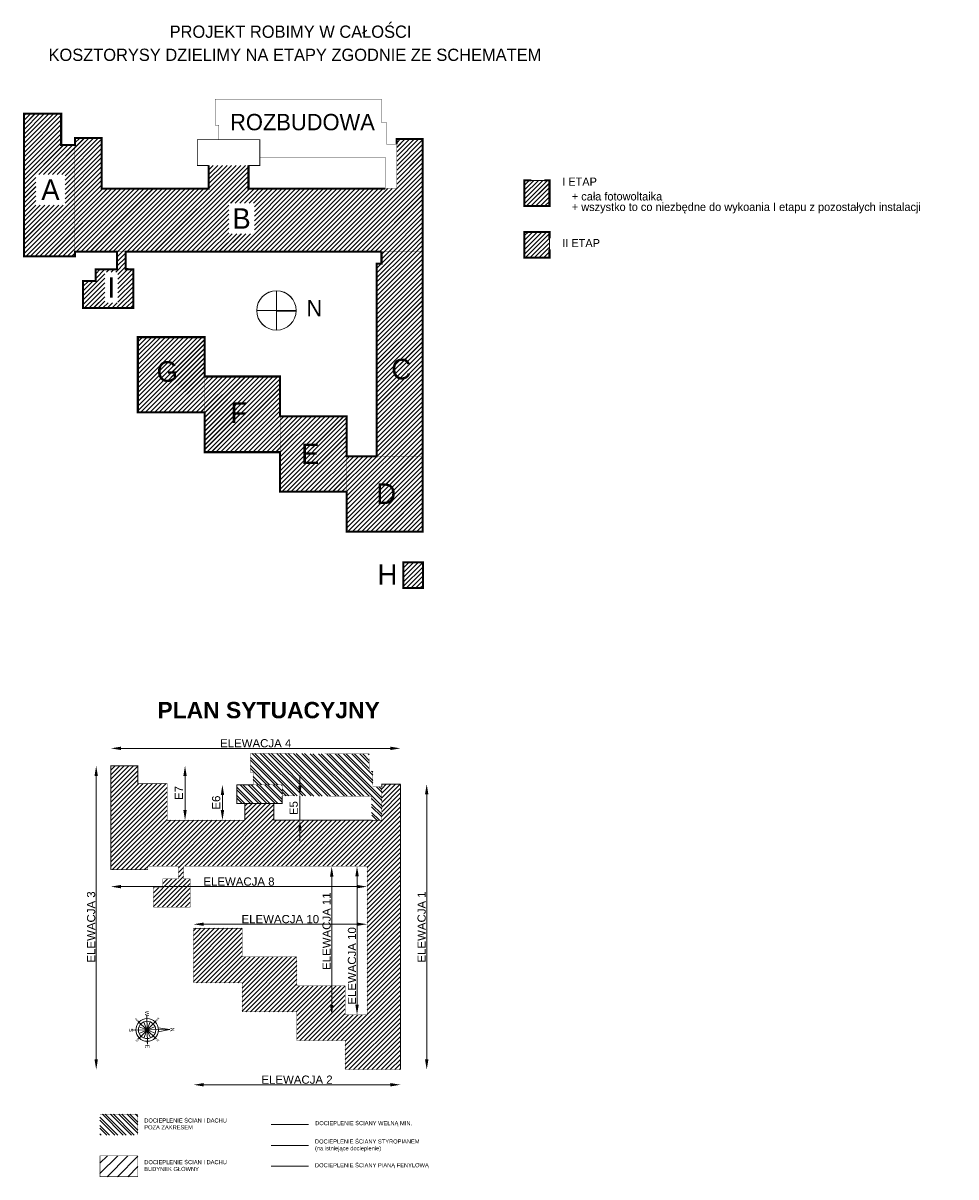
# Model space of a CAD drawing. Header units: millimetres. Extents: x 18880 to 99371, y -5529 to 27899.
# Tile 161 of 161: x 76584 to 99371, y -296 to 27899. Entities that reach past the tile are written whole.
import ezdxf
from ezdxf.enums import TextEntityAlignment as Align

# ---------------------------------------------------------------- set-up
doc = ezdxf.new("R2010")
doc.units = ezdxf.units.MM
doc.linetypes.add('DASHED', pattern=[19.05, 12.7, -6.35])
for name, color, linetype, lineweight in [('AA_HATCH', 251, 'Continuous', 0), ('AA_OPIS', 2, 'Continuous', 0), ('AP hath', 45, 'Continuous', 0), ('AP hath widok ciemniejszy', 252, 'Continuous', 0), ('AP opis', 51, 'Continuous', 13), ('AP wymiary', 40, 'Continuous', 0), ('K_WYMIARY', 1, 'Continuous', 0), ('zzz_podklady_opisy_2', 252, 'Continuous', 15), ('zzz_podklady_sciany', 252, 'Continuous', 15)]:
    doc.layers.add(name, color=color, linetype=linetype, lineweight=lineweight)
doc.styles.add('ARIAL', font='arial.ttf')
doc.styles.add('Dimensions', font='arial.ttf', dxfattribs={"width": 0.8})
doc.styles.add('GENERATED_STYLE_1', font='txt')
doc.styles.get("Standard").update_dxf_attribs({"font": 'arial.ttf'})
doc.dimstyles.new('ISO-25', dxfattribs={"dimtxt": 2.5, "dimasz": 2.5, "dimexe": 1.25, "dimexo": 0.625, "dimtad": 1, "dimtxsty": 'Standard', "dimcen": 2.5, "dimadec": 0, "dimazin": 0, "dimtfac": 1, "dimtmove": 0, "dimatfit": 3, "dimfxl": 1, "dimarcsym": 0})
pattern_1 = [(45, (76117.39, 13246.64), (-56.1266, 56.1266), [])]

# ---------------------------------------------------------------- blocks, each defined once
blk = doc.blocks.new('róża wiatrów')
at = {"layer": 'AP hath'}
for p, q in [((-44.7, 18.5), (-6.9, 2.8)), ((-2.8, 6.9), (-18.5, 44.7)), ((2.8, 6.9), (18.5, 44.7)), ((6.9, 2.8), (44.7, 18.5)), ((-44.7, -18.5), (-6.9, -2.8)), ((-18.5, -44.7), (-2.8, -6.9)), ((18.5, -44.7), (2.8, -6.9)), ((6.9, -2.8), (44.7, -18.5))]:
    blk.add_line(p, q, dxfattribs=at)
blk.add_circle((0, 0), 48.4, dxfattribs=at)
at = {"layer": 'AP opis'}
for p, q in [((0, 126.5), (-11.6, 62.2)), ((0, -89.3), (0, 126.5)), ((0, 126.5), (11.6, 62.2)), ((-80, 0), (80, 0)), ((-48.7, 48.7), (48.7, -48.7)), ((-48.7, -48.7), (48.7, 48.7))]:
    blk.add_line(p, q, dxfattribs=at)
at = {"layer": 'AP opis', "ltscale": 0.5}
for q in [(80, 0), (68.8, 0)]:
    blk.add_line((63.3, 0), q, dxfattribs=at)
at = {"layer": 'AP opis'}
for radius in [63.3, 7.44]:
    blk.add_circle((0, 0), radius, dxfattribs=at)
at = {"layer": 'AP opis', "char_height": 22.3, "attachment_point": 5, "style": 'Dimensions'}
for s, insert in [('N', (0, 141.4)), ('W', (-92.1, 0)), ('E', (92.1, 0)), ('S', (0, -89.3))]:
    blk.add_mtext(s, dxfattribs=dict(at, insert=insert))
at = {"layer": 'AP opis', "char_height": 11.16, "attachment_point": 5, "style": 'Dimensions'}
for s, insert, rotation in [('NW', (-56.6, 56.6), 315), ('NE', (56.6, 56.6), 45), ('SW', (-56.6, -56.6), 45), ('SE', (56.6, -56.6), 315)]:
    blk.add_mtext(s, dxfattribs=dict(at, insert=insert, rotation=rotation))
blk = doc.blocks.new('*D1154')
at = {"layer": 'Defpoints', "color": 0, "transparency": 16777216}
for p in [(-645.7, -140.9), (-19.7, -132.2), (-19.7, -182.4)]:
    blk.add_point(p, dxfattribs=at)
at = {"layer": 'K_WYMIARY', "color": 0, "lineweight": -2, "transparency": 16777216}
blk.add_line((-620.7, -182.4), (-44.7, -182.4), dxfattribs=at)
at = {"layer": 'K_WYMIARY', "color": 0, "transparency": 16777216}
for points in [[(-620.7, -178.2), (-620.7, -186.6), (-645.7, -182.4)], [(-44.7, -178.2), (-44.7, -186.6), (-19.7, -182.4)]]:
    blk.add_solid(points, dxfattribs=at)
at = {"layer": 'K_WYMIARY', "color": 0, "transparency": 16777216, "insert": (-332.7, -170.1), "char_height": 20, "attachment_point": 5}
blk.add_mtext('ELEWACJA 8', dxfattribs=at)
blk = doc.blocks.new('*D1155')
at = {"layer": 'Defpoints', "color": 0, "transparency": 16777216}
for p in [(-58.7, -132.2), (-44.3, -132.2), (-40.9, -495.8)]:
    blk.add_point(p, dxfattribs=at)
at = {"layer": 'K_WYMIARY', "color": 0, "lineweight": -2, "transparency": 16777216}
blk.add_line((-44.3, -470.8), (-44.3, -157.2), dxfattribs=at)
at = {"layer": 'K_WYMIARY', "color": 0, "transparency": 16777216}
for points in [[(-48.4, -157.2), (-40.1, -157.2), (-44.3, -132.2)], [(-48.4, -470.8), (-40.1, -470.8), (-44.3, -495.8)]]:
    blk.add_solid(points, dxfattribs=at)
at = {"layer": 'K_WYMIARY', "color": 0, "transparency": 16777216, "insert": (-56.6, -376.2), "char_height": 20, "attachment_point": 5, "rotation": 90}
blk.add_mtext('ELEWACJA 10', dxfattribs=at)
blk = doc.blocks.new('*D1156')
at = {"layer": 'Defpoints', "color": 0, "transparency": 16777216}
for p in [(-19.7, -274.3), (-443.7, -284.3), (-19.7, -284.3)]:
    blk.add_point(p, dxfattribs=at)
at = {"layer": 'K_WYMIARY', "color": 0, "lineweight": -2, "transparency": 16777216}
blk.add_line((-418.7, -274.3), (-44.7, -274.3), dxfattribs=at)
at = {"layer": 'K_WYMIARY', "color": 0, "transparency": 16777216}
for points in [[(-418.7, -270.1), (-418.7, -278.4), (-443.7, -274.3)], [(-44.7, -270.1), (-44.7, -278.4), (-19.7, -274.3)]]:
    blk.add_solid(points, dxfattribs=at)
at = {"layer": 'K_WYMIARY', "color": 0, "transparency": 16777216, "insert": (-231.7, -261.9), "char_height": 20, "attachment_point": 5}
blk.add_mtext('ELEWACJA 10', dxfattribs=at)
blk = doc.blocks.new('*D1157')
at = {"layer": 'Defpoints', "color": 0, "transparency": 16777216}
for p in [(-150.6, -132.9), (-106.2, -132.9), (-132.8, -496.5)]:
    blk.add_point(p, dxfattribs=at)
at = {"layer": 'K_WYMIARY', "color": 0, "lineweight": -2, "transparency": 16777216}
blk.add_line((-106.2, -471.5), (-106.2, -157.9), dxfattribs=at)
at = {"layer": 'K_WYMIARY', "color": 0, "transparency": 16777216}
for points in [[(-110.3, -157.9), (-102, -157.9), (-106.2, -132.9)], [(-110.3, -471.5), (-102, -471.5), (-106.2, -496.5)]]:
    blk.add_solid(points, dxfattribs=at)
at = {"layer": 'K_WYMIARY', "color": 0, "transparency": 16777216, "insert": (-118.5, -291.1), "char_height": 20, "attachment_point": 5, "rotation": 90}
blk.add_mtext('ELEWACJA 11', dxfattribs=at)
blk = doc.blocks.new('*D1158')
at = {"layer": 'Defpoints', "color": 0, "transparency": 16777216}
for p in [(61.9, 67.8), (125.9, 67.8), (40.8, -629.5)]:
    blk.add_point(p, dxfattribs=at)
at = {"layer": 'K_WYMIARY', "color": 0, "lineweight": -2, "transparency": 16777216}
blk.add_line((125.9, -604.5), (125.9, 42.8), dxfattribs=at)
at = {"layer": 'K_WYMIARY', "color": 0, "transparency": 16777216}
for points in [[(121.7, 42.8), (130.1, 42.8), (125.9, 67.8)], [(121.7, -604.5), (130.1, -604.5), (125.9, -629.5)]]:
    blk.add_solid(points, dxfattribs=at)
at = {"layer": 'K_WYMIARY', "color": 0, "transparency": 16777216, "insert": (113.6, -280.9), "char_height": 20, "attachment_point": 5, "rotation": 90}
blk.add_mtext('ELEWACJA 1', dxfattribs=at)
blk = doc.blocks.new('*D1159')
at = {"layer": 'Defpoints', "color": 0, "transparency": 16777216}
for p in [(-443.7, -417.7), (61.9, -629.5), (61.9, -666.6)]:
    blk.add_point(p, dxfattribs=at)
at = {"layer": 'K_WYMIARY', "color": 0, "lineweight": -2, "transparency": 16777216}
blk.add_line((-418.7, -666.6), (36.9, -666.6), dxfattribs=at)
at = {"layer": 'K_WYMIARY', "color": 0, "transparency": 16777216}
for points in [[(-418.7, -662.4), (-418.7, -670.7), (-443.7, -666.6)], [(36.9, -662.4), (36.9, -670.7), (61.9, -666.6)]]:
    blk.add_solid(points, dxfattribs=at)
at = {"layer": 'K_WYMIARY', "color": 0, "transparency": 16777216, "insert": (-190.9, -654.2), "char_height": 20, "attachment_point": 5}
blk.add_mtext('ELEWACJA 2', dxfattribs=at)
blk = doc.blocks.new('*D1160')
at = {"layer": 'Defpoints', "color": 0, "transparency": 16777216}
for p in [(-579.9, 112.8), (-464.4, 112.8), (-508.2, -20.3)]:
    blk.add_point(p, dxfattribs=at)
at = {"layer": 'K_WYMIARY', "color": 0, "lineweight": -2, "transparency": 16777216}
blk.add_line((-464.4, 4.7), (-464.4, 87.8), dxfattribs=at)
at = {"layer": 'K_WYMIARY', "color": 0, "transparency": 16777216}
for points in [[(-468.6, 87.8), (-460.3, 87.8), (-464.4, 112.8)], [(-468.6, 4.7), (-460.3, 4.7), (-464.4, -20.3)]]:
    blk.add_solid(points, dxfattribs=at)
at = {"layer": 'K_WYMIARY', "color": 0, "transparency": 16777216, "insert": (-479.4, 46.3), "char_height": 20, "attachment_point": 5, "rotation": 90}
blk.add_mtext('E7', dxfattribs=at)
blk = doc.blocks.new('*D1161')
at = {"layer": 'Defpoints', "color": 0, "transparency": 16777216}
for p in [(-373.1, 66.4), (-338, 66.4), (-318.2, -20.3)]:
    blk.add_point(p, dxfattribs=at)
at = {"layer": 'K_WYMIARY', "color": 0, "lineweight": -2, "transparency": 16777216}
blk.add_line((-373.1, 4.7), (-373.1, 41.4), dxfattribs=at)
at = {"layer": 'K_WYMIARY', "color": 0, "transparency": 16777216}
for points in [[(-377.2, 41.4), (-368.9, 41.4), (-373.1, 66.4)], [(-377.2, 4.7), (-368.9, 4.7), (-373.1, -20.3)]]:
    blk.add_solid(points, dxfattribs=at)
at = {"layer": 'K_WYMIARY', "color": 0, "transparency": 16777216, "insert": (-388.3, 23), "char_height": 20, "attachment_point": 5, "rotation": 90}
blk.add_mtext('E6', dxfattribs=at)
blk = doc.blocks.new('*D1162')
at = {"layer": 'Defpoints', "color": 0, "transparency": 16777216}
for p in [(-227.2, 39.3), (-183.8, 39.3), (-247.3, -20.3)]:
    blk.add_point(p, dxfattribs=at)
at = {"layer": 'K_WYMIARY', "color": 0, "lineweight": -2, "transparency": 16777216}
for p, q in [((-183.8, 64.3), (-183.8, 89.3)), ((-183.8, -20.3), (-183.8, 39.3)), ((-183.8, -45.3), (-183.8, -70.3))]:
    blk.add_line(p, q, dxfattribs=at)
at = {"layer": 'K_WYMIARY', "color": 0, "transparency": 16777216}
for points in [[(-188, 64.3), (-179.7, 64.3), (-183.8, 39.3)], [(-188, -45.3), (-179.7, -45.3), (-183.8, -20.3)]]:
    blk.add_solid(points, dxfattribs=at)
at = {"layer": 'K_WYMIARY', "color": 0, "transparency": 16777216, "insert": (-199, 9.5), "char_height": 20, "attachment_point": 5, "rotation": 90}
blk.add_mtext('E5', dxfattribs=at)
blk = doc.blocks.new('*D1163')
at = {"layer": 'Defpoints', "color": 0, "transparency": 16777216}
for p in [(61.9, 155.4), (-645.7, 112.8), (61.9, 67.8)]:
    blk.add_point(p, dxfattribs=at)
at = {"layer": 'K_WYMIARY', "color": 0, "lineweight": -2, "transparency": 16777216}
blk.add_line((-620.7, 155.4), (36.9, 155.4), dxfattribs=at)
at = {"layer": 'K_WYMIARY', "color": 0, "transparency": 16777216}
for points in [[(-620.7, 159.6), (-620.7, 151.3), (-645.7, 155.4)], [(36.9, 159.6), (36.9, 151.3), (61.9, 155.4)]]:
    blk.add_solid(points, dxfattribs=at)
at = {"layer": 'K_WYMIARY', "color": 0, "transparency": 16777216, "insert": (-291.9, 167.8), "char_height": 20, "attachment_point": 5}
blk.add_mtext('ELEWACJA 4', dxfattribs=at)
blk = doc.blocks.new('*D1164')
at = {"layer": 'Defpoints', "color": 0, "transparency": 16777216}
for p in [(-681.4, 112.8), (-645.7, 112.8), (40.8, -629.5)]:
    blk.add_point(p, dxfattribs=at)
at = {"layer": 'K_WYMIARY', "color": 0, "lineweight": -2, "transparency": 16777216}
blk.add_line((-681.4, -604.5), (-681.4, 87.8), dxfattribs=at)
at = {"layer": 'K_WYMIARY', "color": 0, "transparency": 16777216}
for points in [[(-685.6, 87.8), (-677.3, 87.8), (-681.4, 112.8)], [(-685.6, -604.5), (-677.3, -604.5), (-681.4, -629.5)]]:
    blk.add_solid(points, dxfattribs=at)
at = {"layer": 'K_WYMIARY', "color": 0, "transparency": 16777216, "insert": (-693.8, -280.9), "char_height": 20, "attachment_point": 5, "rotation": 90}
blk.add_mtext('ELEWACJA 3', dxfattribs=at)
blk = doc.blocks.new('A$C0ff52a1c')
h = blk.add_hatch()
h.set_pattern_fill('ANSI31', color=3, scale=25, style=0)
h.set_pattern_definition(pattern_1)
h.paths.add_polyline_path([(77852, 24920), (77515, 24920), (77515, 25687), (76609, 25687), (76609, 22196), (77852, 22196), (77852, 22316), (77852, 24920)])
h.paths.add_polyline_path([(76894, 23452), (77611, 23452), (77611, 24202), (76894, 24202)], flags=16)
h.paths.add_polyline_path([(81607, 22749), (82235, 22749), (82235, 23499), (81607, 23499)], flags=16)
h.paths.add_polyline_path([(78878, 22316), (78878, 21884), (78358, 21884), (78358, 21594), (78046, 21594), (78046, 20938), (79279, 20938), (79279, 21884), (79087, 21884), (79087, 21886), (79087, 22316)])
h.paths.add_polyline_path([(78584, 21064), (78900, 21064), (78900, 21814), (78584, 21814)], flags=16)
h.paths.add_polyline_path([(82090, 24420), (81115, 24420), (81115, 23855), (78501, 23855), (78501, 25088), (77852, 25088), (77852, 24920), (77852, 24920), (77852, 22316), (78878, 22316), (79087, 22316), (79090, 22316), (85339, 22316), (86344, 22316), (86344, 25068), (85713, 25068), (85713, 24938), (85713, 23855), (85432, 23855), (82090, 23855)])
h = blk.add_hatch()
h.set_pattern_fill('ANSI31', color=1, scale=25, style=0)
h.set_pattern_definition(pattern_1)
h.paths.add_polyline_path([(89444, 24056), (89319, 24056), (88831, 24056), (88831, 23431), (89444, 23431)])
h = blk.add_hatch()
h.set_pattern_fill('ANSI31', color=3, scale=25, style=0)
h.set_pattern_definition(pattern_1)
h.paths.add_polyline_path([(89444, 22793), (88831, 22793), (88831, 22168), (89444, 22168), (89444, 22369), (89444, 22643)])
h = blk.add_hatch()
h.set_pattern_fill('ANSI31', color=1, scale=25, style=0)
h.set_pattern_definition(pattern_1)
h.paths.add_polyline_path([(81020, 19263), (81020, 20224), (79388, 20224), (79388, 18388), (81020, 18388)])
h.paths.add_polyline_path([(79746, 18994), (80467, 18994), (80467, 19769), (79746, 19769)], flags=24)
h.paths.add_polyline_path([(82863, 18289), (82863, 19263), (81020, 19263), (81020, 18388), (81020, 17414), (82863, 17414)])
h.paths.add_polyline_path([(81562, 18006), (82149, 18006), (82149, 18756), (81562, 18756)], flags=24)
h.paths.add_polyline_path([(84488, 17314), (84488, 18289), (82863, 18289), (82863, 17414), (82863, 16449), (84488, 16449)])
h.paths.add_polyline_path([(83287, 16999), (83910, 16999), (83910, 17749), (83287, 17749)], flags=24)
h.paths.add_polyline_path([(85221, 17314), (84488, 17314), (84488, 16449), (84488, 15474), (86344, 15474), (86344, 17314)])
h.paths.add_polyline_path([(85123, 16024), (85786, 16024), (85786, 16774), (85123, 16774)], flags=24)
h.paths.add_polyline_path([(85339, 22316), (85339, 22022), (85221, 22022), (85221, 17314), (86344, 17314), (86344, 22316)])
h.paths.add_polyline_path([(85471, 19053), (86171, 19053), (86171, 19828), (85471, 19828)], flags=24)
h.paths.add_polyline_path([(86354, 14721), (85875, 14721), (85875, 14092), (86354, 14092)])
at = {"color": 3, "const_width": 50}
for points in [[(81115, 24420), (81115, 24420), (81115, 23855), (78501, 23855), (78501, 25088), (77852, 25088), (77852, 24920), (77515, 24920), (77515, 25687), (76609, 25687), (76609, 22196), (77852, 22196), (77852, 22316), (78878, 22316), (78878, 21884), (78358, 21884), (78358, 21594), (78046, 21594), (78046, 20938), (79279, 20938), (79279, 21884), (79087, 21886), (79087, 22316), (85339, 22316)], [(85432, 23855), (82090, 23855), (82090, 24420)], [(89444, 22643), (89444, 22793), (88831, 22793), (88831, 22168), (89444, 22168), (89444, 22369)]]:
    blk.add_lwpolyline(points, dxfattribs=at)
at = {"color": 1, "const_width": 50}
for points in [[(85339, 22316), (85339, 22022), (85221, 22022), (85221, 17314), (84488, 17314), (84488, 18289), (82863, 18289), (82863, 19263), (81020, 19263), (81020, 20224), (79388, 20224), (79388, 18388), (81020, 18388), (81020, 17414), (82863, 17414), (82863, 16449), (84488, 16449), (84488, 15474), (86344, 15474), (86344, 25068), (85713, 25068), (85713, 24938)], [(89319, 24056), (89444, 24056), (89444, 23431), (88831, 23431), (88831, 24056), (89003, 24056)], [(85875, 14721), (86354, 14721), (86354, 14092), (85875, 14092), (85875, 14721)]]:
    blk.add_lwpolyline(points, dxfattribs=at)
at = {"layer": 'zzz_podklady_opisy_2', "const_width": 8}
for points in [[(81363, 25050), (81363, 25404), (81274, 25404), (81274, 26038), (85341, 26038), (85341, 25468), (85461, 25468), (85461, 24938), (85713, 24938)], [(77852, 24920), (77515, 24920), (77515, 25687), (76609, 25687), (76609, 22196), (77852, 22196), (77852, 22316)], [(81363, 25050), (80843, 25048), (80843, 24420), (81115, 24420), (81115, 23855), (78501, 23855), (78501, 25088), (77852, 25088), (77852, 24920)], [(77852, 22316), (77852, 24920)], [(81363, 25050), (80843, 25050), (80843, 24518)], [(81363, 25050), (82367, 25050), (82367, 24624)], [(85432, 23855), (85713, 23855), (85713, 24938)], [(86344, 22316), (86344, 25068), (85713, 25068), (85713, 24938)], [(85432, 23855), (82090, 23855), (82090, 24420), (82367, 24420), (82367, 24624)], [(82185, 24420), (82367, 24420), (82367, 24624)], [(85432, 23855), (85432, 24624), (82367, 24624)], [(77852, 22316), (85339, 22316)], [(78878, 22316), (78878, 21884), (78358, 21884), (78358, 21594), (78046, 21594), (78046, 20938), (79279, 20938), (79279, 21884), (79087, 21884), (79090, 22316)], [(85339, 22316), (85339, 22022), (85221, 22022), (85221, 17314)], [(85339, 22316), (86344, 22316)], [(86344, 17314), (86344, 22316)], [(81020, 19263), (81020, 20224), (79388, 20224), (79388, 18388), (81020, 18388)], [(82863, 17414), (82863, 19263), (81020, 19263), (81020, 17414), (82863, 17414)], [(84488, 17314), (84488, 18289), (82863, 18289)], [(82863, 17414), (82863, 16449), (84488, 16449)], [(86344, 15474), (86344, 17314), (84488, 17314), (84488, 15474), (86344, 15474)], [(85875, 14721), (86354, 14721), (86354, 14092), (85875, 14092), (85875, 14721)]]:
    blk.add_lwpolyline(points, dxfattribs=at)
at = {"layer": 'zzz_podklady_sciany'}
for p, q in [((82773, 20397), (82773, 21358)), ((83253, 20877), (82293, 20877)), ((82773, 20856), (83253, 20856))]:
    blk.add_line(p, q, dxfattribs=at)
for points in [[(89444, 24056), (88831, 24056), (88831, 23431), (89444, 23431)], [(89444, 22793), (88831, 22793), (88831, 22168), (89444, 22168)]]:
    blk.add_lwpolyline(points, close=True, dxfattribs=at)
blk.add_circle((82773, 20877), 480, dxfattribs=at)
at = {"color": 0, "style": 'GENERATED_STYLE_1'}
for s, p in [('PROJEKT ROBIMY W CAŁOŚCI', (80164, 27539)), ('KOSZTORYSY DZIELIMY NA ETAPY ZGODNIE ZE SCHEMATEM', (77206, 26974))]:
    blk.add_text(s, height=300, dxfattribs=at).set_placement(p)
at = {"color": 1, "style": 'GENERATED_STYLE_1'}
for s, p in [('I ETAP', (89754, 23924)), ('+ cała fotowoltaika', (89989, 23565)), ('+ wszystko to co niezbędne do wykoania I etapu z pozostałych instalacji', (89989, 23307))]:
    blk.add_text(s, height=200, dxfattribs=at).set_placement(p)
at = {"color": 3, "style": 'GENERATED_STYLE_1'}
blk.add_text('II ETAP', height=200, dxfattribs=at).set_placement((89754, 22424))
at = {"layer": 'zzz_podklady_opisy_2', "attachment_point": 5, "style": 'GENERATED_STYLE_1'}
for s, insert, char_height in [('ROZBUDOWA', (83409, 25477), 400), ('{A}', (77253, 23827), 500), ('{B}', (81921, 23124), 500), ('{I}', (78742, 21439), 500), ('{C}', (85821, 19441), 500), ('{G}', (80107, 19382), 500), ('{F}', (81855, 18381), 500), ('{E}', (83598, 17374), 500), ('D', (85454, 16399), 500), ('H', (85484, 14423), 500)]:
    blk.add_mtext(s, dxfattribs=dict(at, insert=insert, char_height=char_height))
at = {"layer": 'zzz_podklady_sciany', "style": 'GENERATED_STYLE_1'}
blk.add_attdef('N', text='', height=400, dxfattribs=at).set_placement((83506, 20616), align=Align.BOTTOM_LEFT)
blk = doc.blocks.new('ewgre')
at = {"layer": 'AA_HATCH'}
h = blk.add_hatch(dxfattribs=at)
h.set_pattern_fill('ANSI32', color=252, scale=1.5, angle=90)
h.set_pattern_definition([(135, (-13764.286, -2835.576), (-10.102788, -10.102788), []), (135, (-13764.286, -2828.84), (-10.102788, -10.102788), [])])
h.paths.add_polyline_path([(-5.529, 99.974), (-14.814, 100.098), (-14.258, 141.913), (-304.678, 143.087), (-304.705, 96.588), (-297.978, 96.568), (-297.978, 66.387), (-227.214, 66.387), (-227.214, 47.778), (-226.269, 47.778), (-226.269, 39.343), (-8.767, 38.497), (-8.476, -20.332), (16.042, -20.332), (16.042, 61.345), (-6.002, 61.216)])
h = blk.add_hatch(dxfattribs=at)
h.set_pattern_fill('ANSI31', color=256, scale=2.5)
h.set_pattern_definition([(45, (-13764.286, -2835.5756), (-5.61266, 5.61266), [])])
h.paths.add_polyline_path([(-247.313, 20.738), (-318.186, 20.738), (-318.186, -20.332), (-508.197, -20.332), (-508.197, 69.294), (-579.869, 69.294), (-579.869, 112.836), (-645.726, 112.836), (-645.726, -140.924), (-555.372, -140.924), (-555.372, -132.202), (-480.393, -132.202), (-480.393, -163.604), (-518.628, -163.604), (-518.628, -184.684), (-541.307, -184.684), (-541.307, -232.368), (-451.68, -232.368), (-451.68, -163.604), (-467.963, -163.604), (-467.963, -132.202), (-19.722, -132.202), (-19.722, -495.796), (-73.003, -495.796), (-73.003, -424.923), (-191.124, -424.923), (-191.124, -354.123), (-325.091, -354.123), (-325.091, -284.268), (-443.721, -284.268), (-443.721, -417.727), (-325.091, -417.727), (-325.091, -488.516), (-191.124, -488.527), (-191.124, -558.672), (-73.003, -558.672), (-73.003, -629.545), (61.909, -629.545), (61.909, 67.841), (16.042, 67.841), (16.042, -20.332), (-247.313, -20.332)])
h = blk.add_hatch(dxfattribs=at)
h.set_pattern_fill('ANSI32', color=252, scale=1.5, angle=90)
h.set_pattern_definition([(135, (-71082.568, -5108.52), (-10.102788, -10.102788), []), (135, (-71082.568, -5101.785), (-10.102788, -10.102788), [])])
h.paths.add_polyline_path([(-226.269, 47.778), (-227.214, 47.778), (-227.214, 66.387), (-337.994, 66.387), (-337.994, 47.778), (-338.939, 47.778), (-338.939, 39.346), (-337.994, 39.346), (-337.994, 20.738), (-318.186, 20.738), (-247.313, 20.738), (-227.214, 20.738), (-227.214, 39.346), (-226.269, 39.346)])
h = blk.add_hatch(dxfattribs=at)
h.set_pattern_fill('ANSI32', color=252, scale=1.5, angle=90)
h.set_pattern_definition([(135, (-8518.502, -862.15), (-10.102788, -10.102788), []), (135, (-8518.502, -855.415), (-10.102788, -10.102788), [])])
h.paths.add_polyline_path([(-579.733, -738.375), (-672.178, -738.375), (-672.178, -789.316), (-579.733, -789.316)])
h = blk.add_hatch(dxfattribs=at)
h.set_pattern_fill('ANSI31', color=256, scale=5.6)
h.set_pattern_definition([(45, (-5455.995, 1411.21), (-12.57236, 12.57236), [])])
h.paths.add_polyline_path([(-579.733, -840.256), (-672.178, -840.256), (-672.178, -891.197), (-579.733, -891.197)])
at = {"color": 252, "linetype": 'DASHED', "ltscale": 10, "const_width": 0.5, "elevation": -2.59}
for points in [[(16.042, 61.345), (-6.002, 61.216), (-5.529, 99.974), (-14.814, 100.098), (-14.258, 141.913), (-304.678, 143.087), (-304.705, 96.588), (-297.978, 96.568), (-297.978, 66.387)], [(-247.313, 20.738), (-227.214, 20.738), (-227.214, 39.346), (-226.269, 39.346), (-226.269, 47.778), (-227.214, 47.778), (-227.214, 66.387), (-337.994, 66.387), (-337.994, 47.778), (-338.939, 47.778), (-338.939, 39.346), (-337.994, 39.346), (-337.994, 20.738), (-318.186, 20.738)], [(-8.476, -20.332), (-8.767, 38.497), (-227.214, 39.346)]]:
    blk.add_lwpolyline(points, dxfattribs=at)
at = {"color": 252, "linetype": 'DASHED', "ltscale": 10, "const_width": 0.5}
blk.add_lwpolyline([(-672.178, -738.375), (-579.733, -738.375), (-579.733, -789.316), (-672.178, -789.316)], close=True, dxfattribs=at)
at = {"layer": 'AA_OPIS', "color": 10, "const_width": 2.5, "elevation": -2.59}
for points in [[(-645.726, -140.924), (-645.726, 112.836), (-579.869, 112.836), (-579.869, 69.294)], [(-337.994, 66.387), (-337.994, 20.738), (-227.214, 20.738), (-227.214, 39.346)], [(16.042, 61.345), (16.042, 67.841), (61.909, 67.841)], [(-318.186, 20.738), (-318.186, -20.332)], [(-247.313, 20.738), (-247.313, -20.332), (-8.476, -20.332)]]:
    blk.add_lwpolyline(points, dxfattribs=at)
at = {"layer": 'AA_OPIS', "const_width": 1, "elevation": -2.59}
blk.add_lwpolyline([(-318.186, 20.738), (-318.186, -20.332), (-508.197, -20.332), (-508.197, 69.294), (-579.869, 69.294), (-579.869, 112.836), (-645.726, 112.836), (-645.726, -140.924), (-555.372, -140.924), (-555.372, -132.202), (-480.393, -132.202), (-480.393, -163.604), (-518.628, -163.604), (-518.628, -184.684), (-541.307, -184.684), (-541.307, -232.368), (-451.68, -232.368), (-451.68, -163.604), (-467.963, -163.604), (-467.963, -132.202), (-19.722, -132.202), (-19.722, -495.796), (-73.003, -495.796), (-73.003, -424.923), (-191.124, -424.923), (-191.124, -354.123), (-325.091, -354.123), (-325.091, -284.268), (-443.721, -284.268), (-443.721, -417.727), (-325.091, -417.727), (-325.091, -488.516), (-191.124, -488.527), (-191.124, -558.672), (-73.003, -558.672), (-73.003, -629.545), (61.909, -629.545), (61.909, 67.841), (16.042, 67.841), (16.042, -20.332), (-247.313, -20.332), (-247.313, 20.738)], close=True, dxfattribs=at)
at = {"layer": 'AA_OPIS', "color": 80, "const_width": 2.5, "elevation": -2.59}
blk.add_lwpolyline([(-297.978, 66.387), (-337.994, 66.387)], dxfattribs=at)
at = {"layer": 'AA_OPIS', "color": 140, "const_width": 2.5, "elevation": -2.59}
blk.add_lwpolyline([(61.909, 67.841), (61.909, -629.545)], dxfattribs=at)
at = {"layer": 'AA_OPIS', "color": 10, "const_width": 2.5}
blk.add_lwpolyline([(-254.669, -763.845), (-162.225, -763.845)], dxfattribs=at)
at = {"layer": 'AA_OPIS', "color": 140, "const_width": 2.5}
blk.add_lwpolyline([(-254.669, -814.786), (-162.225, -814.786)], dxfattribs=at)
at = {"layer": 'AA_OPIS', "const_width": 1.12}
blk.add_lwpolyline([(-672.178, -840.256), (-579.733, -840.256), (-579.733, -891.197), (-672.178, -891.197)], close=True, dxfattribs=at)
at = {"layer": 'AA_OPIS', "color": 80, "const_width": 2.5}
blk.add_lwpolyline([(-254.669, -865.726), (-162.225, -865.726)], dxfattribs=at)
at = {"layer": 'AP hath widok ciemniejszy', "xscale": 0.4375000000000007, "yscale": 0.4375000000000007, "zscale": 0.4375000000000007, "rotation": 270.8645289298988}
blk.add_blockref('róża wiatrów', (-557.056, -532.655), dxfattribs=at)
at = {"layer": 'AA_OPIS', "insert": (-531.946, 269, -2.59), "char_height": 40, "width": 2662.71193, "attachment_point": 1, "style": 'ARIAL'}
blk.add_mtext('\\A1;{\\fArial|b1|i0|c238|p38;PLAN SYTUACYJNY}', dxfattribs=at)
at = {"layer": 'AA_OPIS', "char_height": 10, "attachment_point": 1, "style": 'ARIAL'}
for s, insert in [('DOCIEPLENIE ŚCIAN I DACHU\\PPOZA ZAKRESEM', (-564.071, -748.845)), ('DOCIEPLENIE ŚCIANY WEŁNĄ MIN. ', (-146.562, -755.371)), ('DOCIEPLENIE ŚCIANY STYROPIANEM\\P(na istniejące docieplenie)', (-146.952, -800.077)), ('DOCIEPLENIE ŚCIAN I DACHU\\PBUDYNEK GŁÓWNY', (-564.071, -850.726)), ('DOCIEPLENIE ŚCIANY PIANĄ FENYLOWĄ', (-146.952, -858.196))]:
    blk.add_mtext_dynamic_manual_height_columns(s, width=411.78632, gutter_width=10, heights=[123.238], dxfattribs=dict(at, insert=insert))
at = {"layer": 'K_WYMIARY'}
for base, p1, p2, text, picture, middle in [((61.909, 155.447, -2.59), (-645.726, 112.836, -2.59), (61.909, 67.841, -2.59), 'ELEWACJA 4', '*D1163', (-291.908, 167.788, -2.59)), ((-19.722, -182.392, -2.59), (-645.726, -140.924, -2.59), (-19.722, -132.202, -2.59), 'ELEWACJA 8', '*D1154', (-332.724, -170.051, -2.59)), ((-19.722, -274.261, -2.59), (-443.721, -284.268, -2.59), (-19.722, -284.268, -2.59), 'ELEWACJA 10', '*D1156', (-231.721, -261.92, -2.59)), ((61.909, -666.571, -2.59), (-443.721, -417.727, -2.59), (61.909, -629.545, -2.59), 'ELEWACJA 2', '*D1159', (-190.906, -654.23, -2.59))]:
    dim = blk.add_linear_dim(base=base, p1=p1, p2=p2, text=text, dimstyle='ISO-25', override={"dimtxt": 20, "dimasz": 25, "dimexe": 0, "dimexo": 0, "dimgap": 2, "dimse1": 1, "dimse2": 1}, dxfattribs=at)
    dim.commit()
    dim.dimension.update_dxf_attribs({"geometry": picture, "text_midpoint": middle})
for base, p1, p2, text, override, picture, middle in [((-681.449, 112.836), (40.776, -629.545), (-645.726, 112.836), 'ELEWACJA 3', {"dimtxt": 20, "dimasz": 25, "dimexe": 0, "dimexo": 0, "dimgap": 2, "dimse1": 1, "dimse2": 1}, '*D1164', (-681.449, -280.852)), ((-464.444, 112.836, -2.59), (-508.197, -20.332, -2.59), (-579.869, 112.836, -2.59), 'E7', {"dimtxt": 20, "dimasz": 25, "dimexe": 0, "dimexo": 0, "dimgap": 5, "dimse1": 1, "dimse2": 1}, '*D1160', (-464.444, 46.252, -2.59)), ((-183.827, 39.346, -2.59), (-247.313, -20.332, -2.59), (-227.214, 39.346, -2.59), 'E5', {"dimtxt": 20, "dimasz": 25, "dimexe": 0, "dimexo": 0, "dimgap": 5, "dimse1": 1, "dimse2": 1}, '*D1162', (-183.827, 9.507, -2.59)), ((-373.082, 66.387, -2.59), (-318.186, -20.332, -2.59), (-337.994, 66.387, -2.59), 'E6', {"dimtxt": 20, "dimasz": 25, "dimexe": 0, "dimexo": 0, "dimgap": 5, "dimse1": 1, "dimse2": 1}, '*D1161', (-373.082, 23.027, -2.59)), ((125.915, 67.841, -2.59), (40.776, -629.545, -2.59), (61.909, 67.841, -2.59), 'ELEWACJA 1', {"dimtxt": 20, "dimasz": 25, "dimexe": 0, "dimexo": 0, "dimgap": 2, "dimse1": 1, "dimse2": 1}, '*D1158', (125.915, -280.852, -2.59)), ((-106.152, -132.89, -2.59), (-132.793, -496.484, -2.59), (-150.592, -132.89, -2.59), 'ELEWACJA 11', {"dimtxt": 20, "dimasz": 25, "dimexe": 0, "dimexo": 0, "dimgap": 2, "dimse1": 1, "dimse2": 1}, '*D1157', (-106.152, -291.076, -2.59)), ((-44.281, -132.202, -2.59), (-40.855, -495.796, -2.59), (-58.653, -132.202, -2.59), 'ELEWACJA 10', {"dimtxt": 20, "dimasz": 25, "dimexe": 0, "dimexo": 0, "dimgap": 2, "dimse1": 1, "dimse2": 1}, '*D1155', (-44.281, -376.22, -2.59))]:
    dim = blk.add_linear_dim(base=base, p1=p1, p2=p2, angle=90, text=text, dimstyle='ISO-25', override=override, dxfattribs=at)
    dim.commit()
    dim.dimension.update_dxf_attribs({"geometry": picture, "text_midpoint": middle, "dimtype": 128})

msp = doc.modelspace()

# ---------------------------------------------------------------- hatches: boundary and pattern name
h = msp.add_hatch()
h.set_pattern_fill('ANSI31', color=3, scale=25, style=0)
h.set_pattern_definition(pattern_1)
h.paths.add_polyline_path([(77851.97856, 24920.45852), (77515.47856, 24920.45852), (77515.47856, 25687.45852), (76609.47856, 25687.45852), (76609.47856, 22196.45852), (77852.47856, 22196.45852), (77852.47856, 22316.45852), (77852.47856, 24920.45852)])
h.paths.add_polyline_path([(76894.48145, 23451.56193), (77610.98145, 23451.56193), (77610.98145, 24201.56193), (76894.48145, 24201.56193)], flags=16)
h.paths.add_polyline_path([(81607.20433, 22749.36705), (82234.70433, 22749.36705), (82234.70433, 23499.36705), (81607.20433, 23499.36705)], flags=16)
h.paths.add_polyline_path([(78877.97856, 22316.45852), (78877.97856, 21884.45852), (78357.97856, 21884.45852), (78357.97856, 21594.45852), (78045.97856, 21594.45852), (78045.97856, 20938.45852), (79278.97856, 20938.45852), (79278.97856, 21884.45852), (79087.47856, 21884.45852), (79087.48761, 21885.77513), (79087.48761, 22316.45852)])
h.paths.add_polyline_path([(78583.90916, 21064.17985), (78899.90916, 21064.17985), (78899.90916, 21814.17985), (78583.90916, 21814.17985)], flags=16)
h.paths.add_polyline_path([(82090.47856, 24420.45852), (81115.47856, 24420.45852), (81115.47856, 23855.45852), (78501.47856, 23855.45852), (78501.47856, 25088.45852), (77851.97856, 25088.45852), (77851.97856, 24920.45852), (77852.47856, 24920.45852), (77852.47856, 22316.45852), (78877.97856, 22316.45852), (79087.48761, 22316.45852), (79090.4488, 22316.45852), (85339.37842, 22316.45852), (86344.47856, 22316.45852), (86344.47856, 25068.45852), (85713.47856, 25068.45852), (85713.47856, 24938.18086), (85713.47856, 23855.45852), (85432.47856, 23855.45852), (82090.47856, 23855.45852)])
h = msp.add_hatch()
h.set_pattern_fill('ANSI31', color=1, scale=25, style=0)
h.set_pattern_definition(pattern_1)
h.paths.add_polyline_path([(89443.64081, 24055.64064), (89318.63389, 24055.64064), (88831.10693, 24055.64064), (88831.10693, 23430.60608), (89443.64081, 23430.60608)])
h = msp.add_hatch()
h.set_pattern_fill('ANSI31', color=3, scale=25, style=0)
h.set_pattern_definition(pattern_1)
h.paths.add_polyline_path([(89443.64081, 22793.07083), (88831.10693, 22793.07083), (88831.10693, 22168.03627), (89443.64081, 22168.03627), (89443.64081, 22368.53417), (89443.64081, 22643.20756)])
h = msp.add_hatch()
h.set_pattern_fill('ANSI31', color=1, scale=25, style=0)
h.set_pattern_definition(pattern_1)
h.paths.add_polyline_path([(81020.47856, 19263.45852), (81020.47856, 20224.45852), (79388.47856, 20224.45852), (79388.47856, 18388.45852), (81020.47856, 18388.45852)])
h.paths.add_polyline_path([(79746.47215, 18993.7951), (80467.47215, 18993.7951), (80467.47215, 19769.2951), (79746.47215, 19769.2951)], flags=24)
h.paths.add_polyline_path([(82863.47856, 18289.45852), (82863.47856, 19263.45852), (81020.47856, 19263.45852), (81020.47856, 18388.45852), (81020.47856, 17414.45852), (82863.47856, 17414.45852)])
h.paths.add_polyline_path([(81561.51664, 18005.81115), (82148.51664, 18005.81115), (82148.51664, 18755.81115), (81561.51664, 18755.81115)], flags=24)
h.paths.add_polyline_path([(84488.47856, 17314.45852), (84488.47856, 18289.45852), (82863.47856, 18289.45852), (82863.47856, 17414.45852), (82863.47856, 16449.45852), (84488.47856, 16449.45852)])
h.paths.add_polyline_path([(83286.6671, 16999.40276), (83909.6671, 16999.40276), (83909.6671, 17749.40276), (83286.6671, 17749.40276)], flags=24)
h.paths.add_polyline_path([(85221.47856, 17314.45852), (84488.47856, 17314.45852), (84488.47856, 16449.45852), (84488.47856, 15474.45852), (86344.47856, 15474.45852), (86344.47856, 17314.45852)])
h.paths.add_polyline_path([(85122.6671, 16024.40276), (85785.6671, 16024.40276), (85785.6671, 16774.40276), (85122.6671, 16774.40276)], flags=24)
h.paths.add_polyline_path([(85339.37842, 22316.45852), (85339.37842, 22022.45852), (85221.47856, 22022.45852), (85221.47856, 17314.45852), (86344.47856, 17314.45852), (86344.47856, 22316.45852)])
h.paths.add_polyline_path([(85470.7025, 19052.79916), (86170.7025, 19052.79916), (86170.7025, 19828.29916), (85470.7025, 19828.29916)], flags=24)
h.paths.add_polyline_path([(86353.89381, 14720.84118), (85874.89381, 14720.84118), (85874.89381, 14091.84118), (86353.89381, 14091.84118)])

# ---------------------------------------------------------------- linework, layer by layer
at = {"color": 3}
for points, const_width in [([(81115.47856, 24420.45852), (81115.47856, 24420.45852), (81115.47856, 23855.45852), (78501.47856, 23855.45852), (78501.47856, 25088.45852), (77851.97856, 25088.45852), (77852.47856, 24920.45852), (77515.47856, 24920.45852), (77515.47856, 25687.45852), (76609.47856, 25687.45852), (76609.47856, 22196.45852), (77852.47856, 22196.45852), (77852.47856, 22316.45852), (78877.97856, 22316.45852), (78877.97856, 21884.45852), (78357.97856, 21884.45852), (78357.97856, 21594.45852), (78045.97856, 21594.45852), (78045.97856, 20938.45852), (79278.97856, 20938.45852), (79278.97856, 21884.45852), (79087.48761, 21885.77513), (79087.48761, 22316.45852), (85339.37842, 22316.45852)], 50), ([(81115.47856, 24420.45852), (80842.97856, 24420.45852), (80840.56931, 25048.44928), (82366.97856, 25048.44928), (82366.97856, 24420.45852), (82090.47856, 24420.45852)], 20), ([(85432.47856, 23855.45852), (82090.47856, 23855.45852), (82090.47856, 24420.45852)], 50), ([(89443.64081, 22643.20756), (89443.64081, 22793.07083), (88831.10693, 22793.07083), (88831.10693, 22168.03627), (89443.64081, 22168.03627), (89443.64081, 22368.53417)], 50)]:
    msp.add_lwpolyline(points, dxfattribs=dict(at, const_width=const_width))
at = {"color": 1, "const_width": 50}
for points in [[(85339.37842, 22316.45852), (85339.37842, 22022.45852), (85221.47856, 22022.45852), (85221.47856, 17314.45852), (84488.47856, 17314.45852), (84488.47856, 18289.45852), (82863.47856, 18289.45852), (82863.47856, 19263.45852), (81020.47856, 19263.45852), (81020.47856, 20224.45852), (79388.47856, 20224.45852), (79388.47856, 18388.45852), (81020.47856, 18388.45852), (81020.47856, 17414.45852), (82863.47856, 17414.45852), (82863.47856, 16449.45852), (84488.47856, 16449.45852), (84488.47856, 15474.45852), (86344.47856, 15474.45852), (86344.47856, 25068.45852), (85713.47856, 25068.45852), (85713.47856, 24938.18086)], [(89318.63389, 24055.64064), (89443.64081, 24055.64064), (89443.64081, 23430.60608), (88831.10693, 23430.60608), (88831.10693, 24055.64064), (89002.83518, 24055.64064)], [(85874.89381, 14720.84118), (86353.89381, 14720.84118), (86353.89381, 14091.84118), (85874.89381, 14091.84118), (85874.89381, 14720.84118)]]:
    msp.add_lwpolyline(points, dxfattribs=at)
at = {"layer": 'zzz_podklady_opisy_2', "const_width": 8}
for points in [[(81363.12285, 25050.45402), (81363.12285, 25404.11097), (81273.62627, 25404.11097), (81273.62627, 26038.01587), (85340.98228, 26038.01587), (85340.98228, 25468.10137), (85460.96428, 25468.10137), (85460.96428, 24938.18086), (85713.47856, 24938.18086)], [(77851.97856, 24920.45852), (77515.47856, 24920.45852), (77515.47856, 25687.45852), (76609.47856, 25687.45852), (76609.47856, 22196.45852), (77852.47856, 22196.45852), (77852.47856, 22316.45852)], [(81363.12285, 25050.45402), (80842.97856, 25048.45852), (80842.97856, 24420.45852), (81115.47856, 24420.45852), (81115.47856, 23855.45852), (78501.47856, 23855.45852), (78501.47856, 25088.45852), (77851.97856, 25088.45852), (77851.97856, 24920.45852)], [(77852.47856, 22316.45852), (77852.47856, 24920.45852)], [(81363.12285, 25050.45402), (80842.97856, 25050.45402), (80842.97856, 24517.53922)], [(81363.12285, 25050.45402), (82366.97856, 25050.45402), (82366.97856, 24624.22796)], [(85432.47856, 23855.45852), (85713.47856, 23855.45852), (85713.47856, 24938.18086)], [(86344.47856, 22316.45852), (86344.47856, 25068.45852), (85713.47856, 25068.45852), (85713.47856, 24938.18086)], [(85432.47856, 23855.45852), (82090.47856, 23855.45852), (82090.47856, 24420.45852), (82366.97856, 24420.45852), (82366.97856, 24624.22796)], [(82184.58594, 24420.45852), (82366.97856, 24420.45852), (82366.97856, 24624.22796)], [(85432.47856, 23855.45852), (85432.47856, 24624.22796), (82366.97856, 24624.22796)], [(77852.47856, 22316.45852), (85339.37842, 22316.45852)], [(78877.97856, 22316.45852), (78877.97856, 21884.45852), (78357.97856, 21884.45852), (78357.97856, 21594.45852), (78045.97856, 21594.45852), (78045.97856, 20938.45852), (79278.97856, 20938.45852), (79278.97856, 21884.45852), (79087.47856, 21884.45852), (79090.4488, 22316.45852)], [(85339.37842, 22316.45852), (85339.37842, 22022.45852), (85221.47856, 22022.45852), (85221.47856, 17314.45852)], [(85339.37842, 22316.45852), (86344.47856, 22316.45852)], [(86344.47856, 17314.45852), (86344.47856, 22316.45852)], [(81020.47856, 19263.45852), (81020.47856, 20224.45852), (79388.47856, 20224.45852), (79388.47856, 18388.45852), (81020.47856, 18388.45852)], [(82863.47856, 17414.45852), (82863.47856, 19263.45852), (81020.47856, 19263.45852), (81020.47856, 17414.45852), (82863.47856, 17414.45852)], [(84488.47856, 17314.45852), (84488.47856, 18289.45852), (82863.47856, 18289.45852)], [(82863.47856, 17414.45852), (82863.47856, 16449.45852), (84488.47856, 16449.45852)], [(86344.47856, 15474.45852), (86344.47856, 17314.45852), (84488.47856, 17314.45852), (84488.47856, 15474.45852), (86344.47856, 15474.45852)], [(85874.89381, 14720.84118), (86353.89381, 14720.84118), (86353.89381, 14091.84118), (85874.89381, 14091.84118), (85874.89381, 14720.84118)]]:
    msp.add_lwpolyline(points, dxfattribs=at)
at = {"layer": 'zzz_podklady_sciany'}
for p, q in [((82773.25284, 20397.30654), (82773.25284, 21357.52305)), ((83253.36109, 20877.4148), (82293.14458, 20877.4148)), ((82773.25284, 20855.80993), (83252.87473, 20855.80993))]:
    msp.add_line(p, q, dxfattribs=at)
for points in [[(89443.64081, 24055.64064), (88831.10693, 24055.64064), (88831.10693, 23430.60608), (89443.64081, 23430.60608)], [(89443.64081, 22793.07083), (88831.10693, 22793.07083), (88831.10693, 22168.03627), (89443.64081, 22168.03627)]]:
    msp.add_lwpolyline(points, close=True, dxfattribs=at)
msp.add_circle((82773.25284, 20877.4148), 480.10825, dxfattribs=at)

# ---------------------------------------------------------------- block references
at = {"layer": 'AP wymiary'}
msp.add_blockref('A$C0ff52a1c', (0, 0), dxfattribs=at)
at = {"layer": 'AP wymiary', "xscale": 10, "yscale": 10, "zscale": 10}
msp.add_blockref('ewgre', (85185.01664, 8621.50646), dxfattribs=at)

# ---------------------------------------------------------------- texts
at = {"color": 0, "style": 'GENERATED_STYLE_1'}
for s, p in [('PROJEKT ROBIMY W CAŁOŚCI', (80163.6521, 27539.13747)), ('KOSZTORYSY DZIELIMY NA ETAPY ZGODNIE ZE SCHEMATEM', (77205.98855, 26974.10622))]:
    msp.add_text(s, height=300, dxfattribs=at).set_placement(p)
at = {"color": 1, "style": 'GENERATED_STYLE_1'}
for s, p in [('I ETAP', (89754.18242, 23923.93756)), ('+ cała fotowoltaika', (89988.57038, 23564.54269)), ('+ wszystko to co niezbędne do wykoania I etapu z pozostałych instalacji', (89988.57038, 23306.71593))]:
    msp.add_text(s, height=200, dxfattribs=at).set_placement(p)
at = {"color": 3, "style": 'GENERATED_STYLE_1'}
msp.add_text('II ETAP', height=200, dxfattribs=at).set_placement((89754.18242, 22423.85461))
at = {"layer": 'zzz_podklady_opisy_2', "attachment_point": 5, "style": 'GENERATED_STYLE_1'}
for s, insert, char_height in [('ROZBUDOWA', (83408.78071, 25476.99252), 400), ('{A}', (77252.73145, 23826.56193), 500), ('{B}', (81920.95433, 23124.36705), 500), ('{I}', (78741.90916, 21439.17985), 500), ('{C}', (85820.7025, 19440.54916), 500), ('{G}', (80106.97215, 19381.5451), 500), ('{F}', (81855.01664, 18380.81115), 500), ('{E}', (83598.1671, 17374.40276), 500), ('D', (85454.1671, 16399.40276), 500), ('H', (85483.89568, 14422.61005), 500)]:
    msp.add_mtext(s, dxfattribs=dict(at, insert=insert, char_height=char_height))
at = {"layer": 'zzz_podklady_sciany', "style": 'GENERATED_STYLE_1'}
msp.add_attdef('N', text='N', height=400, dxfattribs=at).set_placement((83505.93889, 20615.67403), align=Align.BOTTOM_LEFT)

doc.saveas('drawing.dxf')
